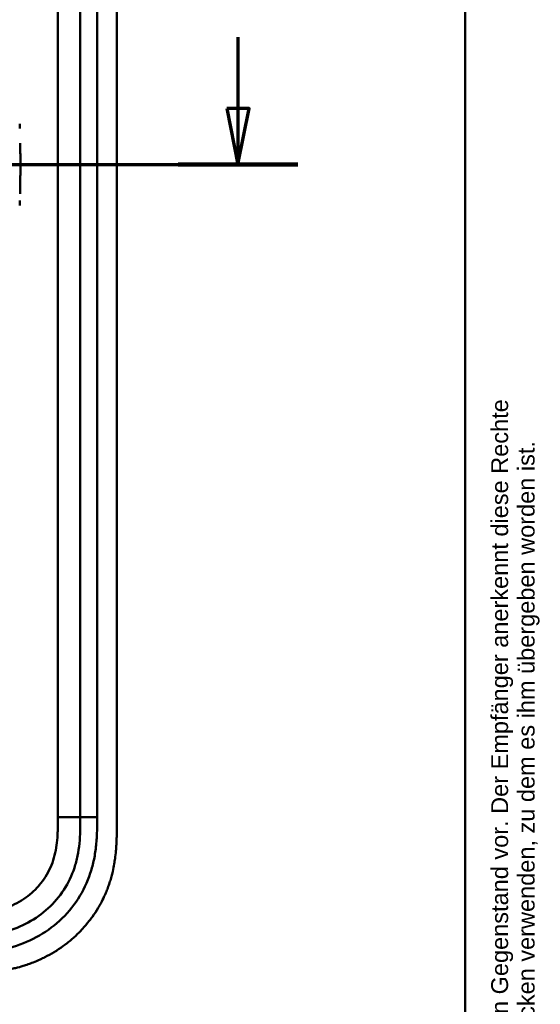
# Model space of a CAD drawing. Header units: millimetres. Extents: x 20 to 833, y 20 to 574.
# Tile 11 of 12: x 741 to 833, y 260 to 435. Entities that reach past the tile are written whole.
import ezdxf
from ezdxf.enums import TextEntityAlignment as Align

# ---------------------------------------------------------------- set-up
doc = ezdxf.new("R2010")
doc.units = ezdxf.units.MM
doc.header["$LTSCALE"] = 2
for name, color, linetype, lineweight in [('Schnittansichtslinien(DIN)', 7, 'Continuous', 70), ('Sichtbare Kanten(DIN)', 7, 'Continuous', 50), ('Sichtbare tangentiale Kanten(DIN)', 7, 'Continuous', 50), ('Skizziergeometrie(DIN)', 7, 'Continuous', 50), ('Symbole(DIN)', 7, 'Continuous', 25)]:
    doc.layers.add(name, color=color, linetype=linetype, lineweight=lineweight)
doc.styles.add('Aktuell-DIN', font='arial.ttf')
doc.styles.add('Textstil10', font='arial.ttf')
doc.styles.add('Textstil41', font='arial.ttf', dxfattribs={"width": 0.8})
doc.styles.add('Textstil83', font='arial.ttf', dxfattribs={"width": 0.8})

# ---------------------------------------------------------------- blocks, each defined once
blk = doc.blocks.new('Ränder Standardrahmen')
at = {"layer": 'Skizziergeometrie(DIN)', "flags": 128}
blk.add_lwpolyline([(10, 10), (10, 287), (410, 287), (410, 10), (10, 10)], dxfattribs=at)
blk = doc.blocks.new('Schriftfelder Heusser')
at = {"layer": 'Symbole(DIN)', "color": 7, "insert": (293.332, 191.695), "char_height": 1.5, "width": 182.3003, "attachment_point": 1, "rotation": 90, "line_spacing_factor": 0.944221, "style": 'Aktuell-DIN'}
blk.add_mtext('\\fArial|b0|i0;\\H1.5000;Die Schlossfabrik Heusser AG ist Eigentümerin dieses Dokumentes und behält sich alle Rechte an diesem und dem dargestellten Gegenstand vor. Der Empfänger anerkennt diese Rechte\\Pund wird das Dokument nicht ohne schriftliche Ermächtigung der Eigentümerin Dritten zugänglich machen oder zu anderen Zwecken verwenden, zu dem es ihm übergeben worden ist.\\P ', dxfattribs=at)
at = {"layer": 'Symbole(DIN)', "color": 179, "true_color": 0x262659, "style": 'Textstil10'}
blk.add_attdef('ERSTELLUNGSDATUM_001', (217.23, 218.291), '', height=2, dxfattribs=at)
at = {"layer": 'Symbole(DIN)', "color": 179, "true_color": 0x262659}
for tag, height, style, p in [('AUTOR', 2.489, 'Aktuell-DIN', (240.035, 219.263)), ('KONTROLLDATUM', 2, 'Textstil10', (217.417, 215.038)), ('KONTROLLIERT_VON', 2, 'Textstil10', (239.981, 215.054))]:
    blk.add_attdef(tag, text='', height=height, dxfattribs=dict(at, style=style)).set_placement(p, align=Align.MIDDLE_LEFT)
at = {"layer": 'Symbole(DIN)', "color": 7, "style": 'Textstil83', "width": 0.8}
blk.add_attdef('Anfänglicher_Ansichtsmaßstab_001', (281.568, 213.345), '', height=2.3, dxfattribs=at)
at = {"layer": 'Symbole(DIN)', "color": 179, "true_color": 0x262659, "style": 'Textstil10'}
blk.add_attdef('PROJEKT', text='', height=2, dxfattribs=at).set_placement((217.773, 209.719), align=Align.BOTTOM_LEFT)
at = {"layer": 'Symbole(DIN)', "color": 7, "style": 'Textstil41', "width": 0.8}
blk.add_attdef('STATUS', text='', height=5, dxfattribs=at).set_placement((284.526, 195.865), align=Align.MIDDLE_CENTER)
blk = doc.blocks.new('2DTransSchnitt0')
at = {"layer": 'Schnittansichtslinien(DIN)', "linetype": 'Continuous'}
for p, q in [((389.775, 216.152), (389.775, 209.822)), ((388.775, 209.822), (389.775, 204.822)), ((390.775, 209.822), (388.775, 209.822)), ((389.775, 209.822), (389.775, 204.822)), ((389.775, 204.822), (390.775, 209.822)), ((254.433, 204.822), (395.101, 204.822))]:
    blk.add_line(p, q, dxfattribs=at)
at = {"layer": 'Schnittansichtslinien(DIN)', "linetype": 'Continuous', "lineweight": 140}
blk.add_line((384.449, 204.822), (395.101, 204.822), dxfattribs=at)
at = {"layer": 'Schnittansichtslinien(DIN)', "linetype": 'Continuous', "flags": 128}
blk.add_lwpolyline([(388.775, 209.822), (389.775, 204.822), (390.775, 209.822), (388.775, 209.822)], dxfattribs=at)
at = {"layer": 'Schnittansichtslinien(DIN)'}
blk.add_solid([(388.775, 209.822), (389.775, 204.822), (390.775, 209.822), (388.775, 209.822)], dxfattribs=at)

msp = doc.modelspace()

# ---------------------------------------------------------------- linework, layer by layer
at = {"layer": 'Sichtbare Kanten(DIN)'}
for p, q in [((751.4643, 293.4253), (751.4643, 482.8567)), ((757.9643, 292.4254), (757.9643, 483.8566))]:
    msp.add_line(p, q, dxfattribs=at)
for points, knots in [([(740.6642, 416.9069), (740.6642, 416.9069), (740.6642, 416.9066), (740.6642, 416.9062), (740.6642, 416.9061), (740.6642, 416.9056), (740.6643, 416.9052), (740.6643, 416.9036), (740.6644, 416.9024), (740.6645, 416.8976), (740.6646, 416.894), (740.6651, 416.8796), (740.6655, 416.8688), (740.667, 416.8257), (740.668, 416.7933), (740.6723, 416.6638), (740.6754, 416.5667), (740.6807, 416.3968), (740.683, 416.3241), (740.687, 416.1967), (740.6886, 416.1421), (740.6905, 416.0825), (740.6906, 416.0774), (740.6909, 416.0685), (740.691, 416.0647), (740.6911, 416.0602), (740.6912, 416.0594), (740.6912, 416.0582), (740.6912, 416.0577), (740.6912, 416.0571), (740.6912, 416.057), (740.6912, 416.0569), (740.6912, 416.0569), (740.6912, 416.0569)], [0, 0, 0, 0, 0.0000685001, 0.0000685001, 0.0001085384, 0.0001085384, 0.0002287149, 0.0002287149, 0.000589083, 0.000589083, 0.0016695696, 0.0016695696, 0.0049101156, 0.0049101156, 0.0146308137, 0.0146308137, 0.0437927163, 0.0437927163, 0.0656629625, 0.0656629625, 0.0820658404, 0.0820658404, 0.0836036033, 0.0836036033, 0.0847570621, 0.0847570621, 0.0849733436, 0.0849733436, 0.085135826, 0.085135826, 0.0851626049, 0.0851626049, 0.0851759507, 0.0851759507, 0.0851759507, 0.0851759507]), ([(740.7754, 411.9496), (740.7709, 412.3606), (740.7653, 412.7723), (740.7584, 413.1846), (740.7568, 413.2803), (740.7552, 413.3762), (740.7535, 413.472)], [0.935327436, 0.935327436, 0.935327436, 0.935327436, 1.057895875, 1.057895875, 1.057895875, 1.086373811, 1.086373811, 1.086373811, 1.086373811]), ([(740.7754, 411.9496), (740.7754, 411.9497), (740.7754, 411.9491), (740.7754, 411.9488), (740.7754, 411.9486), (740.7754, 411.9481), (740.7754, 411.9477), (740.7754, 411.9461), (740.7754, 411.9449), (740.7755, 411.9401), (740.7755, 411.9365), (740.7757, 411.9221), (740.7758, 411.9113), (740.7762, 411.8681), (740.7766, 411.8357), (740.7779, 411.7061), (740.7788, 411.6089), (740.7822, 411.2201), (740.7841, 410.9286), (740.7857, 410.599), (740.7858, 410.561), (740.7861, 410.504), (740.7862, 410.4851), (740.7863, 410.4566), (740.7863, 410.4471), (740.7864, 410.4328), (740.7864, 410.4281), (740.7864, 410.421), (740.7864, 410.4186), (740.7864, 410.415), (740.7864, 410.4138), (740.7864, 410.4121), (740.7864, 410.4115), (740.7864, 410.4106), (740.7864, 410.4103), (740.7864, 410.4098), (740.7864, 410.4097), (740.7864, 410.4095), (740.7864, 410.4094), (740.7864, 410.4093), (740.7864, 410.4093), (740.7864, 410.4092), (740.7864, 410.4091), (740.7864, 410.4091)], [0, 0, 0, 0, 0.00007709, 0.00007709, 0.000117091, 0.000117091, 0.000237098, 0.000237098, 0.000597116, 0.000597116, 0.001677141, 0.001677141, 0.004917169, 0.004917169, 0.014637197, 0.014637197, 0.043797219, 0.043797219, 0.131277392, 0.131277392, 0.142671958, 0.142671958, 0.148369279, 0.148369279, 0.151217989, 0.151217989, 0.1526424, 0.1526424, 0.153354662, 0.153354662, 0.153710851, 0.153710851, 0.153889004, 0.153889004, 0.153978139, 0.153978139, 0.154022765, 0.154022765, 0.154045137, 0.154045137, 0.15405638, 0.15405638, 0.154067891, 0.154067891, 0.154067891, 0.154067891]), ([(740.7865, 408.8835), (740.7874, 409.1372), (740.7878, 409.3908), (740.7878, 409.6443), (740.7878, 409.8992), (740.7874, 410.1541), (740.7864, 410.4091)], [0.629366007, 0.629366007, 0.629366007, 0.629366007, 0.70537642, 0.70537642, 0.70537642, 0.781786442, 0.781786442, 0.781786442, 0.781786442]), ([(740.7865, 408.8835), (740.7865, 408.8835), (740.7865, 408.8831), (740.7865, 408.8827), (740.7865, 408.8826), (740.7865, 408.882), (740.7865, 408.8816), (740.7864, 408.88), (740.7864, 408.8788), (740.7864, 408.8741), (740.7864, 408.8705), (740.7864, 408.8561), (740.7863, 408.8453), (740.7861, 408.8021), (740.786, 408.7697), (740.7855, 408.6401), (740.785, 408.5429), (740.7828, 408.1541), (740.7805, 407.8625), (740.7772, 407.5163), (740.7767, 407.4616), (740.7759, 407.3864), (740.7757, 407.3659), (740.7754, 407.3445), (740.7754, 407.3435), (740.7754, 407.342), (740.7754, 407.3415), (740.7754, 407.3408), (740.7754, 407.3406), (740.7754, 407.3402), (740.7754, 407.3401), (740.7754, 407.3399), (740.7754, 407.3398), (740.7754, 407.3397), (740.7754, 407.3396), (740.7754, 407.3396)], [0, 0, 0, 0, 0.00006794, 0.00006794, 0.000107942, 0.000107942, 0.000227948, 0.000227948, 0.000587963, 0.000587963, 0.001667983, 0.001667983, 0.004908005, 0.004908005, 0.014628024, 0.014628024, 0.043788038, 0.043788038, 0.131268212, 0.131268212, 0.147670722, 0.147670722, 0.153821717, 0.153821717, 0.154113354, 0.154113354, 0.154259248, 0.154259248, 0.154332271, 0.154332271, 0.154368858, 0.154368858, 0.154387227, 0.154387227, 0.154405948, 0.154405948, 0.154405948, 0.154405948]), ([(740.7535, 405.8177), (740.7552, 405.9131), (740.7569, 406.0085), (740.7584, 406.1039), (740.7653, 406.5164), (740.7709, 406.9284), (740.7754, 407.3396)], [0.324488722, 0.324488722, 0.324488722, 0.324488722, 0.352856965, 0.352856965, 0.352856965, 0.47549945, 0.47549945, 0.47549945, 0.47549945]), ([(740.7535, 405.8177), (740.7535, 405.8177), (740.7535, 405.8175), (740.7535, 405.8173), (740.7535, 405.8171), (740.7535, 405.8166), (740.7534, 405.8162), (740.7534, 405.8146), (740.7534, 405.8134), (740.7533, 405.8086), (740.7532, 405.805), (740.753, 405.7906), (740.7528, 405.7798), (740.752, 405.7367), (740.7514, 405.7043), (740.749, 405.5748), (740.7471, 405.4776), (740.7393, 405.0891), (740.7329, 404.7977), (740.7254, 404.4841), (740.7249, 404.4619), (740.7243, 404.4356), (740.7242, 404.4314), (740.724, 404.4241), (740.7239, 404.421), (740.7238, 404.4173), (740.7238, 404.4167), (740.7238, 404.4157), (740.7238, 404.4153), (740.7238, 404.4148), (740.7238, 404.4148), (740.7238, 404.4147)], [0, 0, 0, 0, 0.000030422, 0.000030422, 0.000070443, 0.000070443, 0.000190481, 0.000190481, 0.000550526, 0.000550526, 0.001630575, 0.001630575, 0.004870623, 0.004870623, 0.014590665, 0.014590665, 0.043750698, 0.043750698, 0.131231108, 0.131231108, 0.137882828, 0.137882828, 0.139130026, 0.139130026, 0.140065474, 0.140065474, 0.140240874, 0.140240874, 0.140372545, 0.140372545, 0.140384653, 0.140384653, 0.140384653, 0.140384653]), ([(740.6912, 403.2309), (740.6912, 403.2308), (740.6912, 403.2308), (740.6912, 403.2307), (740.6912, 403.2306), (740.6912, 403.2303), (740.6912, 403.2301), (740.6907, 403.2133), (740.6902, 403.1958), (740.6889, 403.1559), (740.6882, 403.1331), (740.6838, 402.9887), (740.68, 402.867), (740.6735, 402.6642), (740.6709, 402.583), (740.6674, 402.4748), (740.6665, 402.4477), (740.6652, 402.4116), (740.6649, 402.4026), (740.6645, 402.3905), (740.6644, 402.3875), (740.6643, 402.3835), (740.6642, 402.3825), (740.6642, 402.3812), (740.6642, 402.3809), (740.6642, 402.3802), (740.6641, 402.3797), (740.6641, 402.3797)], [0, 0, 0, 0, 0.0000125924, 0.0000125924, 0.0000342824, 0.0000342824, 0.000102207, 0.000102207, 0.0052448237, 0.0052448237, 0.0121001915, 0.0121001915, 0.0486631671, 0.0486631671, 0.0730392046, 0.0730392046, 0.0811646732, 0.0811646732, 0.0838734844, 0.0838734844, 0.084776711, 0.084776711, 0.0850779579, 0.0850779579, 0.0851783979, 0.0851783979, 0.0852798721, 0.0852798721, 0.0852798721, 0.0852798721]), ([(728.926, 272.141), (729.7314, 272.141), (731.3275, 272.1423), (733.6646, 272.2494), (735.9299, 272.526), (738.8474, 273.1633), (742.2816, 274.5257), (745.8656, 277.0684), (748.696, 280.411), (750.255, 283.6894), (751.0026, 286.5181), (751.3322, 288.7356), (751.4627, 291.0417), (751.4643, 292.6255), (751.4643, 293.4253)], [18.38835965, 18.38835965, 18.38835965, 18.38835965, 18.63186175, 18.87536302, 19.11886429, 19.36236556, 19.84936811, 20.33637065, 20.8233732, 21.31037574, 21.55387701, 21.79737828, 22.04087955, 22.28438231, 22.28438231, 22.28438231, 22.28438231]), ([(729.9256, 265.641), (730.523, 265.6405), (731.5741, 265.6418), (732.7853, 265.6667), (733.6981, 265.7021), (734.3078, 265.7349), (735.0706, 265.789), (735.6812, 265.8433), (736.4446, 265.9268), (737.0551, 266.0066), (737.9699, 266.1477), (738.8812, 266.3178), (740.0876, 266.5956), (740.9841, 266.8435), (741.8719, 267.1244), (742.4586, 267.3282), (743.3298, 267.6584), (744.1887, 268.0214), (745.4498, 268.6268), (746.5396, 269.2302), (747.8542, 270.0633), (748.8655, 270.7912), (750.0728, 271.7748), (750.9907, 272.6193), (752.0711, 273.7431), (752.8793, 274.6942), (753.8137, 275.9431), (754.4981, 276.9883), (755.1914, 278.2112), (755.6096, 279.0498), (755.9919, 279.9046), (756.2288, 280.4823), (756.5019, 281.213), (756.7019, 281.8045), (756.9284, 282.5498), (757.0913, 283.1507), (757.309, 284.0577), (757.4916, 284.9713), (757.6795, 286.1966), (757.7812, 287.1163), (757.8566, 288.0351), (757.8945, 288.6468), (757.9285, 289.41), (757.9458, 290.018), (757.9585, 290.7746), (757.9641, 291.5278), (757.9643, 292.1268), (757.9643, 292.4254)], [0.000009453, 0.000009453, 0.000009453, 0.000009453, 0.041675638, 0.072925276, 0.083341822, 0.104174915, 0.114591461, 0.135424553, 0.1458411, 0.166674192, 0.177090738, 0.208340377, 0.229173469, 0.260423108, 0.270839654, 0.291672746, 0.302089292, 0.333338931, 0.354172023, 0.395838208, 0.416671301, 0.458337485, 0.479170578, 0.520836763, 0.541669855, 0.58333604, 0.604169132, 0.645835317, 0.666668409, 0.697918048, 0.708334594, 0.729167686, 0.739584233, 0.760417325, 0.770833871, 0.791666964, 0.80208351, 0.833333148, 0.854166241, 0.885415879, 0.895832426, 0.916665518, 0.927082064, 0.947915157, 0.958331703, 0.979164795, 0.999997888, 0.999997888, 0.999997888, 0.999997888])]:
    msp.add_open_spline(points, degree=3, knots=knots, dxfattribs=at)
for points in [[(740.6696, 416.7463), (740.6698, 416.7389), (740.6701, 416.7314), (740.6703, 416.724)], [(740.6696, 402.5415), (740.6698, 402.5492), (740.6701, 402.5569), (740.6703, 402.5646)]]:
    msp.add_open_spline(points, degree=3, dxfattribs=at)
at = {"layer": 'Sichtbare tangentiale Kanten(DIN)'}
for p, q in [((747.4643, 293.4254), (747.4643, 482.8566)), ((754.4643, 482.8567), (754.4643, 293.4253)), ((747.4643, 293.4254), (751.4643, 293.4254)), ((751.4643, 293.4253), (754.4643, 293.4253))]:
    msp.add_line(p, q, dxfattribs=at)
for points, knots in [([(754.4643, 293.4253), (754.4643, 292.6255), (754.4633, 290.9786), (754.3224, 288.4449), (753.9488, 285.9216), (753.0819, 282.6319), (751.2439, 278.7631), (747.9109, 274.8307), (743.7196, 271.8594), (739.741, 270.2852), (736.4243, 269.5626), (733.9021, 269.2558), (731.3784, 269.1419), (729.7315, 269.141), (728.9259, 269.141)], [18.38835904, 18.38835904, 18.38835904, 18.38835904, 18.6318621, 18.87536337, 19.11886464, 19.36236591, 19.84936846, 20.336371, 20.82337354, 21.31037609, 21.55387736, 21.79737863, 22.0408799, 22.28438261, 22.28438261, 22.28438261, 22.28438261]), ([(728.9262, 276.141), (729.0898, 276.141), (729.2533, 276.141), (729.4169, 276.1411), (729.8596, 276.1413), (730.3022, 276.1432), (730.7448, 276.1497), (730.8972, 276.152), (731.0495, 276.1548), (731.2018, 276.1582), (731.278, 276.1599), (731.3542, 276.1618), (731.4304, 276.1639), (731.5065, 276.1659), (731.5827, 276.1683), (731.662, 276.1709), (731.972, 276.181), (732.2664, 276.1938), (732.5719, 276.2114), (732.5793, 276.2118), (732.5867, 276.2123), (732.5942, 276.2127), (733.2115, 276.2487), (733.7994, 276.3006), (734.3925, 276.3763), (734.4017, 276.3775), (734.411, 276.3787), (734.4203, 276.3799), (735.0204, 276.4573), (735.6126, 276.5582), (736.2022, 276.6897), (736.2076, 276.6908), (736.2129, 276.692), (736.2183, 276.6932), (736.8175, 276.8274), (737.4138, 276.9933), (737.9934, 277.1917), (737.9968, 277.1928), (738.0002, 277.194), (738.0036, 277.1952), (738.5902, 277.3964), (739.171, 277.6349), (739.73, 277.9075), (740.2892, 278.1803), (740.8338, 278.4906), (741.3536, 278.835), (741.8735, 279.1795), (742.3716, 279.5602), (742.8389, 279.9721), (743.3092, 280.3867), (743.7541, 280.8383), (744.1599, 281.3147), (744.5642, 281.7893), (744.9373, 282.2975), (745.2684, 282.8254), (745.5975, 283.3502), (745.8908, 283.9041), (746.1401, 284.4686), (746.3871, 285.0278), (746.5967, 285.6109), (746.7662, 286.1992), (746.7674, 286.2034), (746.7686, 286.2076), (746.7698, 286.2118), (746.9357, 286.7898), (747.0646, 287.3769), (747.1627, 287.9706), (747.1642, 287.9795), (747.1657, 287.9884), (747.1671, 287.9973), (747.2635, 288.5863), (747.3297, 289.1754), (747.3751, 289.7922), (747.3757, 289.7997), (747.3762, 289.8072), (747.3768, 289.8147), (747.399, 290.1194), (747.4149, 290.4134), (747.4273, 290.7148), (747.44, 291.025), (747.4483, 291.3336), (747.4538, 291.6414), (747.4644, 292.238), (747.4644, 292.8324), (747.4643, 293.4254)], [0, 0, 0, 0, 0.04906706, 0.04906706, 0.04906706, 0.18187248, 0.18187248, 0.18187248, 0.22758223, 0.22758223, 0.22758223, 0.25043765, 0.25043765, 0.25043765, 0.27329306, 0.27329306, 0.27329306, 0.36255255, 0.36255255, 0.36255255, 0.36471473, 0.36471473, 0.36471473, 0.54477368, 0.54477368, 0.54477368, 0.54758788, 0.54758788, 0.54758788, 0.72973863, 0.72973863, 0.72973863, 0.73138853, 0.73138853, 0.73138853, 0.91651458, 0.91651458, 0.91651458, 0.91759917, 0.91759917, 0.91759917, 1.10500756, 1.10500756, 1.10500756, 1.29247915, 1.29247915, 1.29247915, 1.47997173, 1.47997173, 1.47997173, 1.66868846, 1.66868846, 1.66868846, 1.85666622, 1.85666622, 1.85666622, 2.04353125, 2.04353125, 2.04353125, 2.22861992, 2.22861992, 2.22861992, 2.22994641, 2.22994641, 2.22994641, 2.41174484, 2.41174484, 2.41174484, 2.41446275, 2.41446275, 2.41446275, 2.59481595, 2.59481595, 2.59481595, 2.59701151, 2.59701151, 2.59701151, 2.68625679, 2.68625679, 2.68625679, 2.77810664, 2.77810664, 2.77810664, 2.95610956, 2.95610956, 2.95610956, 2.95610956])]:
    msp.add_open_spline(points, degree=3, knots=knots, dxfattribs=at)

# ---------------------------------------------------------------- block references
at = {"xscale": 2, "yscale": 2, "zscale": 2}
for name, p in [('Ränder Standardrahmen', (0, 0)), ('Schriftfelder Heusser', (238, -362.8333))]:
    msp.add_blockref(name, p, dxfattribs=at)
at = {"layer": 'Schnittansichtslinien(DIN)', "xscale": 2, "yscale": 2, "zscale": 2}
msp.add_blockref('2DTransSchnitt0', (0, 0), dxfattribs=at)

doc.saveas('drawing.dxf')
